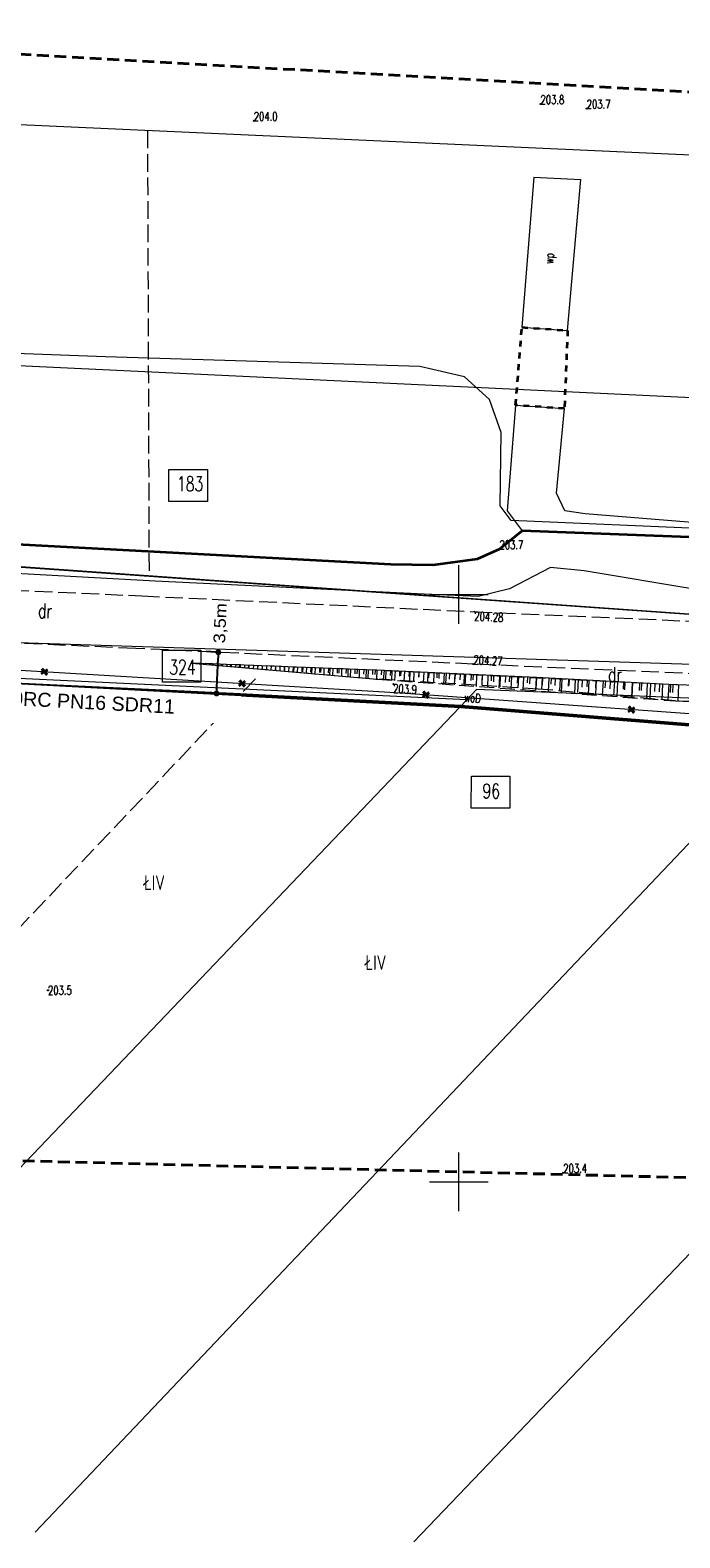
# Model space of a CAD drawing. Header units: metres. Extents: x 7496982 to 7497528, y 5603168 to 5605598.
# Tile 19 of 74: x 7497213 to 7497269, y 5603420 to 5603548. Entities that reach past the tile are written whole.
import ezdxf
from ezdxf.enums import TextEntityAlignment as Align

# ---------------------------------------------------------------- set-up
doc = ezdxf.new("R2010")
doc.units = ezdxf.units.M
doc.header["$MEASUREMENT"] = 0
for name, pattern in [('1', [0]), ('1_SUTP_A', [0]), ('1_SUWP', [0]), ('2', [1.5, 1, -0.5]), ('2_1', [0]), ('2_OTKJ', [2, 1.5, -0.5]), ('2_OTKR', [0]), ('2_OTKR_A', [2, 1, -1]), ('2_OTKZ_A', [1, 0.5, -0.5]), ('2_OTKZ_B', [1, 0.5, -0.5]), ('2_OTOO', [0]), ('2_OTRK', [1.75, 1.25, -0.5]), ('2_OTRKG', [1.75, 1.25, -0.5]), ('2_OTWP', [0]), ('GDE', [0]), ('GUK', [2, 1.5, -0.5]), ('WSD', [1.75, 1.25, -0.5]), ('WSG', [0])]:
    doc.linetypes.add(name, pattern=pattern)
doc.layers.get('0').update_dxf_attribs({"color": 250, "linetype": 'CONTINUOUS', "lineweight": 100})
doc.layers.get('Defpoints').update_dxf_attribs({"linetype": 'CONTINUOUS'})
for name, color, linetype, lineweight in [('! IS_opis woda', 7, 'CONTINUOUS', 9), ('! IS_woda', 5, 'CONTINUOUS', 50), ('!_gaz', 40, 'CONTINUOUS', 40), ('!COPIS', 7, 'CONTINUOUS', 15), ('2_granice działek', 6, 'CONTINUOUS', 20), ('_MAPA_L_0', 7, '1', 18), ('EDZPD_L_0', 3, 'GDE', 18), ('EDZTD_T_0', 3, 'CONTINUOUS', 18), ('EKLPK_L_0', 90, 'GUK', 18), ('EKLTK_T_0', 90, 'CONTINUOUS', 25), ('EUZOU_T_0', 90, 'CONTINUOUS', 25), ('EUZPU_L_3_L_0', 7, '1', 0), ('OTK_L_0', 7, '2_OTKJ', 18), ('OTK_L_5', 7, '2_OTKR_A', 18), ('OTK_L_8', 7, '2_OTKZ_A', 35), ('OTO_L_0', 7, '2_OTOO', 35), ('OTR_L_1', 7, '2_OTRK', 18), ('OTR_T_0', 7, 'CONTINUOUS', 18), ('OTR_T_1', 7, 'CONTINUOUS', 18), ('OTW_E_T_0', 141, 'CONTINUOUS', 0), ('OTW_L_0', 141, '2_OTWP', 18), ('SUTP_L_0', 30, '1_SUTP_A', 18), ('SUWP_E_T_0', 5, 'CONTINUOUS', 0), ('SUWP_L_0', 5, '1_SUWP', 18), ('WUKPS_L_1_L_0', 7, '1', 0), ('ZAKRES_L_0', 1, '2', 40), ('ZAKRES_L_0_a', 1, '2', 40)]:
    doc.layers.add(name, color=color, linetype=linetype, lineweight=lineweight)
doc.styles.add('R', font='arial.ttf')
doc.styles.add('RD', font='arial.ttf', dxfattribs={"width": 1.1})
doc.styles.get("Standard").update_dxf_attribs({"font": 'Simplex.SHX', "width": 0.75})
doc.dimstyles.get("Standard").update_dxf_attribs({"dimtxt": 1, "dimasz": 1, "dimexe": 1, "dimexo": 1, "dimgap": 1, "dimtad": 1, "dimtxsty": 'Standard', "dimcen": 2.5, "dimadec": 0, "dimazin": 0, "dimtfac": 1, "dimtmove": 0, "dimatfit": 3, "dimfxl": 1, "dimarcsym": 0})

# ---------------------------------------------------------------- blocks, each defined once
blk = doc.blocks.new('2_OTRS')
at = {"linetype": 'Continuous'}
blk.add_circle((0, 0), 0.045, dxfattribs=at)
blk = doc.blocks.new('2_OTRN')
at = {"linetype": 'Continuous'}
blk.add_circle((0, 0), 0.045, dxfattribs=at)
blk = doc.blocks.new('krzyż')
at = {"layer": '!_gaz', "color": 1, "linetype": 'ByBlock'}
for points in [[(-0.49, 0.45), (0.49, -0.45)], [(-0.43, -0.58), (0.4, 0.54)]]:
    blk.add_lwpolyline(points, dxfattribs=at)
blk = doc.blocks.new('_Dot')
at = {"color": 0, "linetype": 'ByBlock', "lineweight": -2}
blk.add_line((-0.5, 0), (-1, 0), dxfattribs=at)
at = {"color": 0, "linetype": 'ByBlock', "const_width": 0.5}
blk.add_lwpolyline([(-0.25, 0, 1), (0.25, 0, 1)], format="xyb", close=True, dxfattribs=at)
blk = doc.blocks.new('*D600')
at = {"layer": '!COPIS', "color": 0, "lineweight": -2, "transparency": 16777216}
for p, q in [((7497229.24, 5603495.11), (7497228.52, 5603495.14)), ((7497229.39, 5603492.08), (7497229.5, 5603494.59)), ((7497229.08, 5603491.59), (7497228.37, 5603491.63))]:
    blk.add_line(p, q, dxfattribs=at)
at = {"layer": 'Defpoints', "color": 0, "transparency": 16777216}
for p in [(7497229.52, 5603495.09), (7497229.54, 5603495.09), (7497229.38, 5603491.58)]:
    blk.add_point(p, dxfattribs=at)
at = {"layer": '!COPIS', "color": 0, "lineweight": -2, "transparency": 16777216, "xscale": 0.5, "yscale": 0.5, "zscale": 0.5}
for p, rotation in [((7497229.52, 5603495.09), 87.45477444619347), ((7497229.37, 5603491.58), 267.4547744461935)]:
    blk.add_blockref('_Dot', p, dxfattribs=dict(at, rotation=rotation))
at = {"layer": '!COPIS', "color": 0, "transparency": 16777216, "insert": (7497229.76, 5603497.56), "char_height": 1, "attachment_point": 5, "rotation": 87.4548, "style": 'RD'}
blk.add_mtext('3,5m', dxfattribs=at)

msp = doc.modelspace()

# ---------------------------------------------------------------- linework, layer by layer
at = {"layer": '! IS_woda', "linetype": 'Continuous'}
msp.add_lwpolyline([(7497132.24921, 5603496.79395), (7497132.21671, 5603496.12775), (7497157.50043, 5603494.97128), (7497189.31155, 5603493.46162), (7497231.38314, 5603491.46502), (7497250.17806, 5603490.46726), (7497281.33791, 5603487.9699), (7497299.19608, 5603486.30762), (7497299.39465, 5603486.28645), (7497299.39465, 5603486.28645), (7497300.10499, 5603495.72111), (7497312.69704, 5603494.93337), (7497327.74528, 5603493.97238), (7497328.56999, 5603498.67649), (7497370.51153, 5603497.31123), (7497370.51497, 5603491.23723), (7497370.51497, 5603480.45582), (7497370.6311, 5603480.01695), (7497392.82397, 5603396.85646)], dxfattribs=at)
at = {"layer": '2_granice działek'}
for points in [[(7497225.31778, 5603510.64731), (7497228.59084, 5603510.6413), (7497228.58583, 5603507.91548), (7497225.31277, 5603507.9215)], [(7497224.75695, 5603495.26339), (7497228.03001, 5603495.25737), (7497228.025, 5603492.53156), (7497224.75194, 5603492.53757)], [(7497251.07894, 5603484.54649), (7497254.352, 5603484.54047), (7497254.34699, 5603481.81466), (7497251.07393, 5603481.82068)]]:
    msp.add_lwpolyline(points, close=True, dxfattribs=at)
at = {"layer": '_MAPA_L_0', "linetype": '1'}
for p, q in [((7497250, 5603497.5), (7497250, 5603502.5)), ((7497247.5, 5603500), (7497252.5, 5603500)), ((7497250, 5603447.5), (7497250, 5603452.5)), ((7497247.5, 5603450), (7497252.5, 5603450))]:
    msp.add_line(p, q, dxfattribs=at)
at = {"layer": 'EDZPD_L_0', "linetype": 'GDE'}
for p, q in [((7497356.71, 5603533.48), (7497132.82, 5603543.62)), ((7497340.65, 5603513.38), (7497132.04, 5603523.33)), ((7497380.13, 5603490.56), (7497138.06, 5603507.61)), ((7497138.06, 5603507.61), (7497318.43, 5603494.9)), ((7497124.54, 5603498.74), (7497380.13, 5603490.56)), ((7497250.68, 5603491.05), (7497189.77, 5603493.94)), ((7497250.68, 5603491.05), (7497183.75339, 5603420.94624)), ((7497251.52, 5603491.92), (7497250.68, 5603491.05)), ((7497280.9, 5603490.7), (7497251.52, 5603491.92)), ((7497213.92173, 5603420.17089), (7497279.91, 5603489.66)), ((7497246.16549, 5603419.34219), (7497297.58, 5603473))]:
    msp.add_line(p, q, dxfattribs=at)
at = {"layer": 'EKLPK_L_0', "linetype": 'GUK'}
for p, q in [((7497223.48542, 5603539.51375), (7497223.61672, 5603501.58388)), ((7497232.68025, 5603492.83277), (7497177.53269, 5603434.6819))]:
    msp.add_line(p, q, dxfattribs=at)
at = {"layer": 'EUZPU_L_3_L_0', "linetype": '1'}
for p, q in [((7497257.83, 5603502.32), (7497254.32, 5603500.48)), ((7497260.7, 5603502.03), (7497257.83, 5603502.32)), ((7497270.2, 5603500.42), (7497260.7, 5603502.03)), ((7497251.66, 5603499.84), (7497247.06, 5603500.05)), ((7497254.32, 5603500.48), (7497251.66, 5603499.84))]:
    msp.add_line(p, q, dxfattribs=at)
at = {"layer": 'OTK_L_0', "linetype": '2_OTKJ'}
for p, q in [((7497193.9, 5603501.18), (7497223.01, 5603499.89)), ((7497223.01, 5603499.89), (7497251.35, 5603498.54)), ((7497251.35, 5603498.54), (7497281.64, 5603497.22)), ((7497222.5, 5603495.41), (7497194.08, 5603496.68)), ((7497251.24, 5603494.08), (7497222.5, 5603495.41)), ((7497281.05, 5603492.77), (7497251.24, 5603494.08))]:
    msp.add_line(p, q, dxfattribs=at)
at = {"layer": 'OTK_L_5', "linetype": '2_OTKR'}
for p, q in [((7497253.48, 5603503.87), (7497255.4, 5603505.44)), ((7497255.4, 5603505.44), (7497272.9, 5603504.78)), ((7497211.31, 5603504.33), (7497244.21, 5603502.56)), ((7497251.56, 5603503.02), (7497253.48, 5603503.87)), ((7497244.21, 5603502.56), (7497247.81, 5603502.51)), ((7497247.81, 5603502.51), (7497251.56, 5603503.02)), ((7497257.83, 5603502.32), (7497254.32, 5603500.48)), ((7497260.7, 5603502.03), (7497257.83, 5603502.32)), ((7497224.14, 5603501.15), (7497211.24, 5603501.84)), ((7497247.06, 5603500.05), (7497224.14, 5603501.15)), ((7497270.2, 5603500.42), (7497260.7, 5603502.03)), ((7497251.66, 5603499.84), (7497247.06, 5603500.05)), ((7497254.32, 5603500.48), (7497251.66, 5603499.84))]:
    msp.add_line(p, q, dxfattribs=at)
at = {"layer": 'OTK_L_8', "linetype": '2_OTKZ_B'}
for p, q in [((7497254.85064, 5603516.13289), (7497255.38935, 5603522.7644)), ((7497255.38935, 5603522.7644), (7497259.27983, 5603522.49399)), ((7497259.27983, 5603522.49399), (7497259.01048, 5603515.84093)), ((7497259.01048, 5603515.84093), (7497254.85064, 5603516.13289))]:
    msp.add_line(p, q, dxfattribs=at)
at = {"layer": 'OTO_L_0', "linetype": '2_OTOO'}
for p, q in [((7497255.4, 5603505.44), (7497253.48, 5603503.87)), ((7497272.9, 5603504.78), (7497255.4, 5603505.44)), ((7497244.21, 5603502.56), (7497211.31, 5603504.33)), ((7497253.48, 5603503.87), (7497251.56, 5603503.02)), ((7497247.81, 5603502.51), (7497244.21, 5603502.56)), ((7497251.56, 5603503.02), (7497247.81, 5603502.51))]:
    msp.add_line(p, q, dxfattribs=at)
at = {"layer": 'OTR_L_1', "linetype": '2_OTRKG'}
for p, q in [((7497243.65, 5603493.53), (7497227.24, 5603494.17)), ((7497267.89, 5603492.35), (7497243.65, 5603493.53)), ((7497281.35, 5603491.81), (7497267.89, 5603492.35))]:
    msp.add_line(p, q, dxfattribs=at)
at = {"layer": 'OTR_L_1', "linetype": '2_OTRK'}
for p, q in [((7497227.24, 5603494.17), (7497243.05, 5603492.8)), ((7497243.05, 5603492.8), (7497268.48, 5603490.95)), ((7497268.48, 5603490.95), (7497280.54, 5603490.43))]:
    msp.add_line(p, q, dxfattribs=at)
at = {"layer": 'OTR_L_1', "linetype": '2_1'}
for p, q in [((7497227.61613, 5603494.15533), (7497227.61543, 5603494.13747)), ((7497227.99226, 5603494.14066), (7497227.99086, 5603494.10493)), ((7497228.36838, 5603494.12599), (7497228.36629, 5603494.0724)), ((7497228.74451, 5603494.11132), (7497228.74173, 5603494.03987)), ((7497229.12064, 5603494.09665), (7497229.11716, 5603494.00734)), ((7497229.49677, 5603494.08198), (7497229.49259, 5603493.9748)), ((7497229.8729, 5603494.06732), (7497229.86802, 5603493.94227)), ((7497230.24902, 5603494.05265), (7497230.24345, 5603493.90974)), ((7497230.62515, 5603494.03798), (7497230.61888, 5603493.87721)), ((7497231.00128, 5603494.02331), (7497230.99431, 5603493.84467)), ((7497231.37741, 5603494.00864), (7497231.36975, 5603493.81214)), ((7497231.75354, 5603493.99397), (7497231.74518, 5603493.77961)), ((7497232.12966, 5603493.9793), (7497232.12061, 5603493.74708)), ((7497232.50579, 5603493.96463), (7497232.49604, 5603493.71454)), ((7497232.88192, 5603493.94996), (7497232.87147, 5603493.68201)), ((7497233.25805, 5603493.93529), (7497233.2469, 5603493.64948)), ((7497233.63418, 5603493.92062), (7497233.62233, 5603493.61695)), ((7497234.01031, 5603493.90595), (7497233.99777, 5603493.58441)), ((7497234.38643, 5603493.89128), (7497234.3732, 5603493.55188)), ((7497234.76256, 5603493.87662), (7497234.74863, 5603493.51935)), ((7497235.13869, 5603493.86195), (7497235.12406, 5603493.48681)), ((7497235.51482, 5603493.84728), (7497235.49949, 5603493.45428)), ((7497235.89095, 5603493.83261), (7497235.87628, 5603493.45648)), ((7497236.26707, 5603493.81794), (7497236.25035, 5603493.38922)), ((7497236.6432, 5603493.80327), (7497236.62853, 5603493.42714)), ((7497237.01933, 5603493.7886), (7497237.00122, 5603493.32415)), ((7497237.39546, 5603493.77393), (7497237.38079, 5603493.3978)), ((7497237.77159, 5603493.75926), (7497237.75208, 5603493.25909)), ((7497238.14771, 5603493.74459), (7497238.13304, 5603493.36846)), ((7497238.52384, 5603493.72992), (7497238.50294, 5603493.19402)), ((7497238.89997, 5603493.71525), (7497238.8853, 5603493.33913)), ((7497239.2761, 5603493.70058), (7497239.2538, 5603493.12896)), ((7497239.65223, 5603493.68592), (7497239.63756, 5603493.30979)), ((7497240.02835, 5603493.67125), (7497240.00467, 5603493.06389)), ((7497240.40448, 5603493.65658), (7497240.38981, 5603493.28045)), ((7497240.78061, 5603493.64191), (7497240.75553, 5603492.99883)), ((7497241.15674, 5603493.62724), (7497241.14207, 5603493.25111)), ((7497241.53287, 5603493.61257), (7497241.50639, 5603492.93376)), ((7497241.90899, 5603493.5979), (7497241.89433, 5603493.22177)), ((7497242.28512, 5603493.58323), (7497242.25726, 5603492.86869)), ((7497242.66125, 5603493.56856), (7497242.64658, 5603493.19243)), ((7497243.03738, 5603493.55389), (7497243.00812, 5603492.80363)), ((7497243.41351, 5603493.53922), (7497243.39862, 5603493.15747)), ((7497243.7952, 5603493.52293), (7497243.7575, 5603492.74853)), ((7497244.1824, 5603493.50408), (7497244.16332, 5603493.11224)), ((7497244.57424, 5603493.48501), (7497244.53563, 5603492.69192)), ((7497244.97078, 5603493.4657), (7497244.95125, 5603493.06441)), ((7497245.37208, 5603493.44617), (7497245.33254, 5603492.63395)), ((7497245.77819, 5603493.4264), (7497245.75819, 5603493.01542)), ((7497246.18917, 5603493.40639), (7497246.14868, 5603492.57457)), ((7497246.60508, 5603493.38615), (7497246.58459, 5603492.96525)), ((7497247.02598, 5603493.36566), (7497246.98451, 5603492.51377)), ((7497247.45192, 5603493.34492), (7497247.43094, 5603492.91387)), ((7497247.88298, 5603493.32394), (7497247.84051, 5603492.4515)), ((7497248.3192, 5603493.3027), (7497248.29771, 5603492.86125)), ((7497248.76065, 5603493.28121), (7497248.71716, 5603492.38772)), ((7497249.2074, 5603493.25947), (7497249.18539, 5603492.80736)), ((7497249.6595, 5603493.23746), (7497249.61496, 5603492.32241)), ((7497250.11703, 5603493.21519), (7497250.09449, 5603492.75217)), ((7497250.58004, 5603493.19265), (7497250.53442, 5603492.25552)), ((7497251.0486, 5603493.16984), (7497251.02552, 5603492.69565)), ((7497251.52278, 5603493.14675), (7497251.47606, 5603492.18701)), ((7497252.00265, 5603493.12339), (7497251.97901, 5603492.63777)), ((7497252.48828, 5603493.09975), (7497252.44043, 5603492.11686)), ((7497252.97973, 5603493.07583), (7497252.95552, 5603492.57849)), ((7497253.47707, 5603493.05162), (7497253.42807, 5603492.04501)), ((7497253.98037, 5603493.02712), (7497253.95558, 5603492.51778)), ((7497254.48971, 5603493.00232), (7497254.43953, 5603491.97143)), ((7497255.00516, 5603492.97723), (7497254.97977, 5603492.4556)), ((7497255.52679, 5603492.95184), (7497255.4754, 5603491.89607)), ((7497256.05468, 5603492.92614), (7497256.02867, 5603492.39193)), ((7497256.58889, 5603492.90014), (7497256.53626, 5603491.81889)), ((7497257.12952, 5603492.87382), (7497257.10288, 5603492.32671)), ((7497257.67662, 5603492.84719), (7497257.62272, 5603491.73985)), ((7497258.23029, 5603492.82023), (7497258.20301, 5603492.25993)), ((7497258.79059, 5603492.79296), (7497258.73539, 5603491.65891)), ((7497259.35762, 5603492.76536), (7497259.32969, 5603492.19153)), ((7497259.93144, 5603492.73742), (7497259.87491, 5603491.57601)), ((7497260.51215, 5603492.70915), (7497260.48354, 5603492.12148)), ((7497261.09982, 5603492.68055), (7497261.04192, 5603491.49111)), ((7497261.69454, 5603492.65159), (7497261.66524, 5603492.04975)), ((7497262.29639, 5603492.6223), (7497262.23709, 5603491.40416)), ((7497262.90545, 5603492.59265), (7497262.87545, 5603491.97628)), ((7497263.52182, 5603492.56264), (7497263.46109, 5603491.31512)), ((7497264.14558, 5603492.53228), (7497264.11485, 5603491.90104)), ((7497264.77683, 5603492.50155), (7497264.71463, 5603491.22393)), ((7497265.41564, 5603492.47045), (7497265.38417, 5603491.82398)), ((7497266.06211, 5603492.43898), (7497265.99841, 5603491.13053)), ((7497266.71633, 5603492.40713), (7497266.6841, 5603491.74506)), ((7497267.3784, 5603492.3749), (7497267.31317, 5603491.03489)), ((7497268.04847, 5603492.34364), (7497268.02123, 5603491.6645)), ((7497268.72762, 5603492.3164), (7497268.67246, 5603490.9417))]:
    msp.add_line(p, q, dxfattribs=at)
msp.add_point((7497227.24, 5603494.17), dxfattribs=at)
at = {"layer": 'OTW_L_0', "linetype": '2_OTWP'}
for p, q in [((7497256.41223, 5603535.55648), (7497255.38935, 5603522.7644)), ((7497256.41223, 5603535.55648), (7497260.39231, 5603535.33987)), ((7497259.27983, 5603522.49399), (7497260.39231, 5603535.33987)), ((7497255.38935, 5603522.7644), (7497259.27983, 5603522.49399)), ((7497254.85064, 5603516.13289), (7497254.11799, 5603507.12567)), ((7497254.85064, 5603516.13289), (7497259.01048, 5603515.84093)), ((7497258.34067, 5603508.64456), (7497259.01048, 5603515.84093)), ((7497259.04111, 5603507.11923), (7497258.34067, 5603508.64456)), ((7497254.11799, 5603507.12567), (7497255.4, 5603505.44)), ((7497260.77822, 5603506.88449), (7497259.04111, 5603507.11923)), ((7497315.37, 5603502.44), (7497260.77822, 5603506.88449)), ((7497255.4, 5603505.44), (7497272.9, 5603504.78))]:
    msp.add_line(p, q, dxfattribs=at)
at = {"layer": 'SUTP_L_0', "linetype": '1_SUTP_A'}
for p, q in [((7497219.913, 5603520.26), (7497198.403, 5603521.05)), ((7497246.703, 5603519.434), (7497219.913, 5603520.26)), ((7497250.501, 5603518.553), (7497246.703, 5603519.434)), ((7497252.613, 5603516.608), (7497250.501, 5603518.553)), ((7497253.619, 5603513.817), (7497252.613, 5603516.608)), ((7497253.547, 5603507.573), (7497253.619, 5603513.817)), ((7497254.474, 5603506.32), (7497253.547, 5603507.573)), ((7497317.739, 5603503.561), (7497254.474, 5603506.32))]:
    msp.add_line(p, q, dxfattribs=at)
at = {"layer": 'SUWP_L_0', "linetype": '1_SUWP'}
for p, q in [((7497208.84374, 5603493.78147), (7497245.08506, 5603491.63846)), ((7497245.08506, 5603491.63846), (7497275.54115, 5603489.443))]:
    msp.add_line(p, q, dxfattribs=at)
at = {"layer": 'WUKPS_L_1_L_0', "linetype": 'WSG'}
for p, q in [((7497243.65, 5603493.53), (7497227.24, 5603494.17)), ((7497256.63, 5603492.95), (7497243.65, 5603493.53)), ((7497267.89, 5603492.35), (7497256.63, 5603492.95)), ((7497281.35, 5603491.81), (7497267.89, 5603492.35))]:
    msp.add_line(p, q, dxfattribs=at)
at = {"layer": 'WUKPS_L_1_L_0', "linetype": '1'}
for p, q in [((7497227.24, 5603494.17), (7497243.05, 5603492.8)), ((7497227.45914, 5603494.16145), (7497227.45873, 5603494.15105)), ((7497228.23013, 5603494.13138), (7497228.2283, 5603494.08436)), ((7497229.00113, 5603494.10132), (7497228.99786, 5603494.01767)), ((7497229.77212, 5603494.07125), (7497229.76743, 5603493.95099)), ((7497230.54311, 5603494.04118), (7497230.53699, 5603493.8843)), ((7497231.31411, 5603494.01111), (7497231.30656, 5603493.81762)), ((7497232.0851, 5603493.98104), (7497232.07613, 5603493.75093)), ((7497232.85609, 5603493.95097), (7497232.84569, 5603493.68424)), ((7497233.62709, 5603493.9209), (7497233.61526, 5603493.61756)), ((7497234.39808, 5603493.89083), (7497234.38482, 5603493.55087)), ((7497235.16907, 5603493.86076), (7497235.1544, 5603493.48463)), ((7497235.94007, 5603493.83069), (7497235.92395, 5603493.4175)), ((7497236.71106, 5603493.80062), (7497236.69639, 5603493.42449)), ((7497237.48205, 5603493.77055), (7497237.46308, 5603493.28413)), ((7497238.25305, 5603493.74048), (7497238.23838, 5603493.36436)), ((7497239.02404, 5603493.71042), (7497239.00221, 5603493.15076)), ((7497239.79503, 5603493.68035), (7497239.78036, 5603493.30422)), ((7497240.56603, 5603493.65028), (7497240.54134, 5603493.01739)), ((7497241.33702, 5603493.62021), (7497241.32235, 5603493.24408)), ((7497242.10801, 5603493.59014), (7497242.08047, 5603492.88401)), ((7497242.87901, 5603493.56007), (7497242.86434, 5603493.18394)), ((7497243.65, 5603493.53), (7497243.56909, 5603492.77227)), ((7497244.29703, 5603493.50109), (7497244.26238, 5603492.72556)), ((7497245.06784, 5603493.46664), (7497245.05032, 5603493.07444)), ((7497245.83865, 5603493.4322), (7497245.80285, 5603492.63097)), ((7497246.60947, 5603493.39776), (7497246.59135, 5603492.99235)), ((7497247.38028, 5603493.36332), (7497247.34332, 5603492.53637)), ((7497248.15109, 5603493.32887), (7497248.13238, 5603492.91027)), ((7497248.9219, 5603493.29443), (7497248.8838, 5603492.44178)), ((7497249.69271, 5603493.25999), (7497249.67341, 5603492.82819)), ((7497250.46352, 5603493.22554), (7497250.42427, 5603492.34719)), ((7497251.23433, 5603493.1911), (7497251.21444, 5603492.74611)), ((7497252.00514, 5603493.15666), (7497251.96474, 5603492.2526)), ((7497252.77595, 5603493.12221), (7497252.75547, 5603492.66403)), ((7497253.54676, 5603493.08777), (7497253.50521, 5603492.15801)), ((7497254.31757, 5603493.05333), (7497254.29651, 5603492.58195)), ((7497255.08838, 5603493.01889), (7497255.04569, 5603492.06342)), ((7497255.85919, 5603492.98444), (7497255.83754, 5603492.49987)), ((7497256.63, 5603492.95), (7497256.58616, 5603491.96883)), ((7497257.10319, 5603492.92479), (7497257.05031, 5603491.93247)), ((7497257.87368, 5603492.88373), (7497257.84648, 5603492.37338)), ((7497258.64416, 5603492.84267), (7497258.58862, 5603491.80024)), ((7497259.41465, 5603492.80162), (7497259.38609, 5603492.26566)), ((7497260.18514, 5603492.76056), (7497260.12692, 5603491.66801)), ((7497260.95562, 5603492.71951), (7497260.9257, 5603492.15793)), ((7497261.72611, 5603492.67845), (7497261.66522, 5603491.53578)), ((7497262.49659, 5603492.63739), (7497262.46531, 5603492.0502)), ((7497263.26708, 5603492.59634), (7497263.20352, 5603491.40355)), ((7497264.03757, 5603492.55528), (7497264.00491, 5603491.94248)), ((7497264.80805, 5603492.51422), (7497264.74183, 5603491.27132)), ((7497265.57854, 5603492.47317), (7497265.54452, 5603491.83475)), ((7497266.34903, 5603492.43211), (7497266.28013, 5603491.1391)), ((7497267.11951, 5603492.39106), (7497267.08413, 5603491.72703)), ((7497267.89, 5603492.35), (7497267.81843, 5603491.00687)), ((7497268.24369, 5603492.33581), (7497268.21613, 5603491.64871))]:
    msp.add_line(p, q, dxfattribs=at)
at = {"layer": 'WUKPS_L_1_L_0', "linetype": 'WSD'}
for p, q in [((7497256.73, 5603491.96), (7497243.05, 5603492.8)), ((7497268.48, 5603490.95), (7497256.73, 5603491.96)), ((7497280.54, 5603490.43), (7497268.48, 5603490.95))]:
    msp.add_line(p, q, dxfattribs=at)
at = {"layer": 'WUKPS_L_1_L_0', "linetype": '1'}
for p in [(7497243.65, 5603493.53), (7497243.05, 5603492.8)]:
    msp.add_point(p, dxfattribs=at)
at = {"layer": 'ZAKRES_L_0', "linetype": '2'}
for p, q in [((7497176.63071, 5603548.06744), (7497364.60759, 5603537.41998)), ((7497327.82218, 5603448.88431), (7497123.91217, 5603454.01727))]:
    msp.add_line(p, q, dxfattribs=at)
at = {"layer": 'ZAKRES_L_0_a', "linetype": '2'}
msp.add_line((7497176.63071, 5603548.06744), (7497364.60759, 5603537.41998), dxfattribs=at)

# ---------------------------------------------------------------- block references
at = {"layer": '!_gaz', "linetype": 'ByBlock', "transparency": 33554687, "xscale": 0.5, "yscale": 0.5, "zscale": 0.5, "rotation": 77.69848993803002}
for p in [(7497247.20172, 5603491.48065), (7497264.70494, 5603490.20598)]:
    msp.add_blockref('krzyż', p, dxfattribs=at)
at = {"layer": 'OTR_T_0', "rotation": 86.8745593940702}
for p in [(7497251.35, 5603498.54), (7497251.24, 5603494.08)]:
    msp.add_blockref('2_OTRS', p, dxfattribs=at)
at = {"layer": 'OTR_T_1'}
for p in [(7497256.97244, 5603541.77412), (7497260.90668, 5603541.38666), (7497232.54173, 5603540.34511), (7497253.48, 5603503.87), (7497215.00988, 5603466.30104), (7497258.91098, 5603450.76056)]:
    msp.add_blockref('2_OTRN', p, dxfattribs=at)
at = {"layer": 'OTR_T_1', "rotation": 356.9043663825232}
msp.add_blockref('2_OTRN', (7497244.43613, 5603492.37984), dxfattribs=at)

# ---------------------------------------------------------------- texts
at = {"layer": 'EDZTD_T_0', "width": 0.7}
for s, p in [('183', (7497225.99015, 5603510.06716)), ('324', (7497225.33646, 5603494.44303)), ('96', (7497252.02138, 5603483.89813))]:
    msp.add_text(s, height=1.25001, dxfattribs=at).set_placement(p, align=Align.TOP_LEFT)
at = {"layer": 'EKLTK_T_0', "width": 0.7}
for p in [(7497223.18173, 5603476.08693), (7497242.04276, 5603469.28356)]:
    msp.add_text('ŁIV', height=1.25001, dxfattribs=at).set_placement(p, align=Align.TOP_LEFT)
at = {"layer": 'EUZOU_T_0', "lineweight": 13, "width": 0.7}
msp.add_text('dr', height=1.25001, rotation=358.6573759, dxfattribs=at).set_placement((7497214.17464, 5603499.2588), align=Align.TOP_LEFT)
msp.add_text('dr', height=1.25001, dxfattribs=at).set_placement((7497262.72011, 5603493.81563), align=Align.TOP_LEFT)
at = {"layer": 'OTR_T_0', "lineweight": 9, "width": 0.7}
msp.add_text('204.28', height=0.75, rotation=357.4087159, dxfattribs=at).set_placement((7497251.35, 5603498.54), align=Align.TOP_LEFT)
msp.add_text('204.27', height=0.75, rotation=356.9858537, dxfattribs=at).set_placement((7497251.24, 5603494.08))
at = {"layer": 'OTR_T_1', "lineweight": 9, "width": 0.7}
for s, p in [('203.8', (7497256.97244, 5603541.77412)), ('203.7', (7497260.90668, 5603541.38666)), ('204.0', (7497232.54173, 5603540.34511)), ('203.7', (7497253.48, 5603503.87)), ('203.4', (7497258.91098, 5603450.76056))]:
    msp.add_text(s, height=0.75, dxfattribs=at).set_placement(p)
msp.add_text('203.9', height=0.75, rotation=356.9043664, dxfattribs=at).set_placement((7497244.43613, 5603492.37984), align=Align.TOP_LEFT)
msp.add_text('203.5', height=0.75, dxfattribs=at).set_placement((7497215.00988, 5603466.30104), align=Align.MIDDLE_LEFT)
at = {"layer": 'OTW_E_T_0', "lineweight": 9, "width": 0.7}
msp.add_text('wp', height=0.75, rotation=84.1605154, dxfattribs=at).set_placement((7497257.82348, 5603528.62745), align=Align.MIDDLE)
at = {"layer": 'SUWP_E_T_0', "lineweight": 9, "width": 0.7}
msp.add_text('woD', height=0.75, rotation=355.8769093, dxfattribs=at).set_placement((7497251.18372, 5603491.19883), align=Align.MIDDLE)

# ---------------------------------------------------------------- next in the draw order: texts
at = {"layer": '! IS_opis woda', "color": 7, "lineweight": 9, "insert": (7497195.98997, 5603492.63786), "char_height": 1.2, "attachment_point": 1, "rotation": 356.9509086, "style": 'R', "bg_fill": 2}
msp.add_mtext_dynamic_manual_height_columns('w - {\\fArial|b0|i0|c238|p34;dn225x20,5} PE100RC {\\fArial|b0|i0|c238|p34;PN16 }SDR11  ', width=34.9196507, gutter_width=12.5, heights=[0], dxfattribs=at)

# ---------------------------------------------------------------- next in the draw order: block references
at = {"layer": '!_gaz', "linetype": 'ByBlock', "transparency": 33554687, "xscale": 0.5, "yscale": 0.5, "zscale": 0.5, "rotation": 77.69848993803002}
for p in [(7497214.70105, 5603493.43406), (7497231.54471, 5603492.43407)]:
    msp.add_blockref('krzyż', p, dxfattribs=at)

# ---------------------------------------------------------------- next in the draw order: dimensions: what is measured, and where the dimension line sits
at = {"layer": '!COPIS'}
dim = msp.add_linear_dim(base=(7497229.52295, 5603495.09347), p1=(7497229.38091, 5603491.58028), p2=(7497229.53705, 5603495.09284), angle=87.4547744, text='3,5m', dimstyle='Standard', override={"dimasz": 0.5, "dimexo": 0.3, "dimtxsty": 'RD', "dimblk1": 'Dot', "dimblk2": 'Dot', "dimsah": 1, "dimtmove": 2}, dxfattribs=at)
dim.commit()
dim.dimension.update_dxf_attribs({"geometry": '*D600', "text_midpoint": (7497229.75665, 5603497.55654), "dimtype": 161})

doc.saveas('drawing.dxf')
